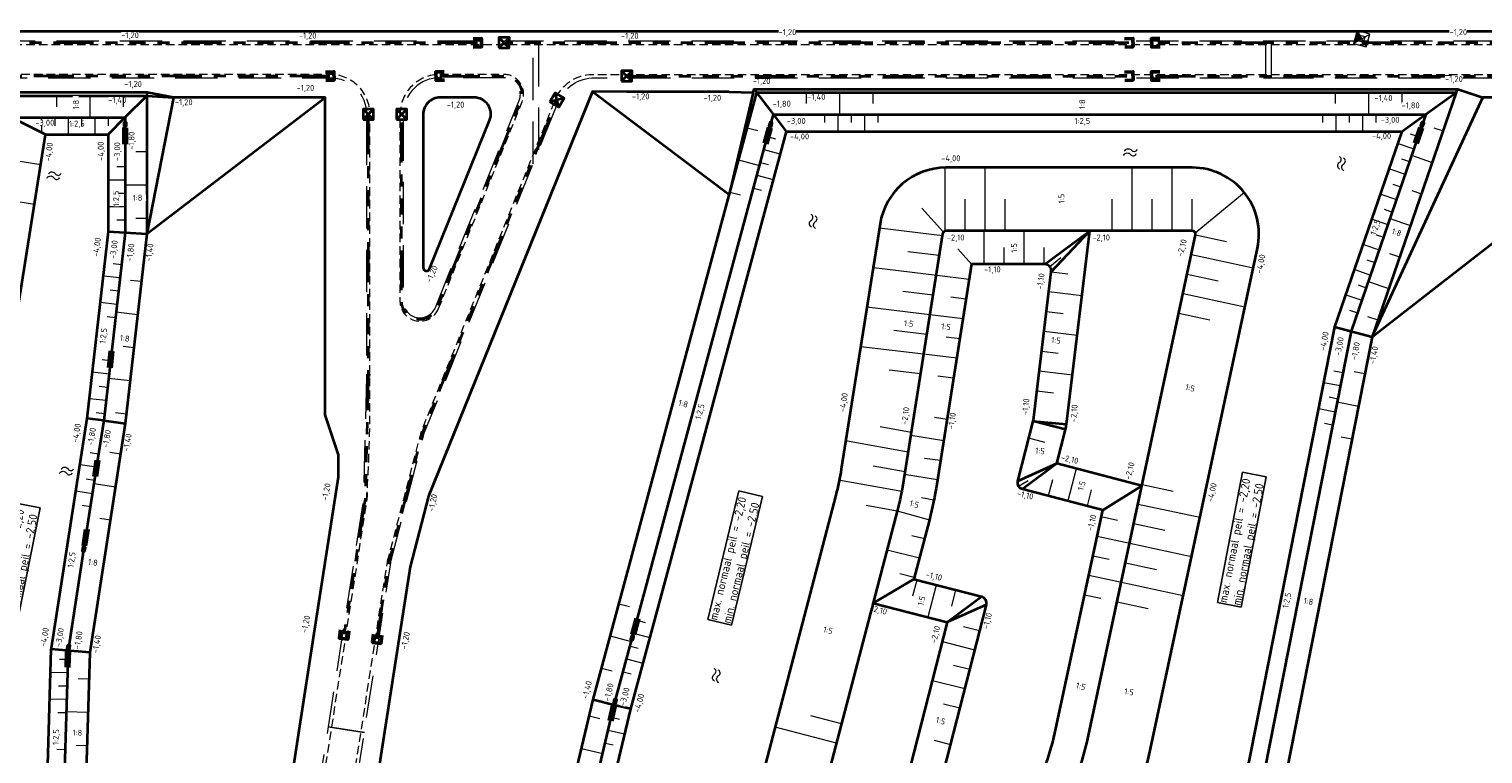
# Model space of a CAD drawing. Header units: metres. Extents: x 239845 to 242720, y 580286 to 584200.
# Tile 99 of 113: x 240828 to 241046, y 583800 to 583909. Entities that reach past the tile are written whole.
import ezdxf

# ---------------------------------------------------------------- set-up
doc = ezdxf.new("R2010")
doc.units = ezdxf.units.M
doc.linetypes.add('DASHED', pattern=[19.05, 12.7, -6.35])
doc.linetypes.add('RI-DRAINAGE', pattern=[19.2, 6, -1.8, 1.8, -1.8, 2.4, -1.8, 1.8, -1.8])
for name, color, linetype, lineweight, true_color in [('B-WE-VW-VERKEERSTEKEN_OVERIG-S', 9, 'Continuous', 18, 0x808080), ('B-WE-VW-VERKEERSTEKEN_OVERIG-S @ 0.2', 9, 'Continuous', 18, 0x808080), ('B-WE-VW-VERKEERSTEKEN_OVERIG-S @ 0.5', 9, 'Continuous', 18, 0x808080)]:
    doc.layers.add(name, color=color, linetype=linetype, lineweight=lineweight, true_color=true_color)
for name, color, linetype, lineweight in [('N-WA-RI-DRAINAGE_AFDEKKAP-G', 150, 'Continuous', 50), ('N-WA-RI-DRAINAGE_DRAIN_PP_100-G', 90, 'RI-DRAINAGE', 35), ('N-WE-BV-GELEIDECONSTRUCTIE_GELEIDERAIL_KUNSTWERK_VLP1DL13360-G', 210, 'BV-VLP1DL13360', 35), ('N-WE-GK-BESCHOEIING_DAMWAND_HOUT-G', 130, 'GK-BESCHOEIING', 35), ('N-WE-GW-GROND_ZAND_CUNETZAND-G', 2, 'Continuous', 35), ('N-WE-GW-GRONDWERK-G', 3, 'Continuous', 35), ('N-WE-GW-GRONDWERK_BODEM-G', 2, 'DASHED', 18), ('N-WE-GW-GRONDWERK_BODEM_MEER-G', 150, 'Continuous', 35), ('N-WE-GW-GRONDWERK_INSTEEK_SLEUF-G_CONTOUR_ZANDCUNET', 52, 'Continuous', 35), ('N-WE-GW-HOOGTELIJN-110', 126, 'Continuous', 35), ('N-WE-GW-HOOGTELIJN-140', 114, 'Continuous', 35), ('N-WE-GW-HOOGTELIJN-210', 62, 'Continuous', 35), ('N-WE-GW-TALUDARCERING_KORT-G', 90, 'Continuous', 18), ('N-WE-GW-TALUDARCERING_LANG-G', 60, 'Continuous', 13), ('N-WE-OG-TOPOGRAFIE-S @ 0.5', 7, 'Continuous', 18), ('N-WE-RI-HWA_DRAINEINDE-G', 30, 'Continuous', 35), ('N-WE-VH-HELLING_KNIKLIJN-G', 30, 'Continuous', 35), ('N-XX-AL-HOOGTELABEL-T25-M', 7, 'Continuous', 25), ('N-XX-XX-DETAIL3-GD', 2, 'Continuous', 35), ('T-WE-GR-MAAIVELD-G', 3, 'DASHED', 0), ('X-XX-AL-T25', 7, 'Continuous', 25)]:
    doc.layers.add(name, color=color, linetype=linetype, lineweight=lineweight)
doc.styles.add('NLCS-ISO-ANNOTATIVE-T25', font='NLCS-ISO.ttf', dxfattribs={"height": 2.5})
doc.styles.add('NLCS-ISO-M1000-T25', font='NLCS-ISO.ttf', dxfattribs={"height": 2.5})
doc.linetypes.add('BV-VLP1DL13360', pattern='A,2,-1,[249,NLCS.SHX,S=0.5,R=0,X=0,Y=0],-1', length=4)
doc.linetypes.add('GK-BESCHOEIING', pattern='A,30,-5,[1,NLCS.shx,S=1,R=0,X=0,Y=0],-5', length=40)

# ---------------------------------------------------------------- blocks, each defined once
blk = doc.blocks.new('*U24')
h = blk.add_hatch(color=256)
h.dxf.hatch_style = 1
h.paths.add_polyline_path([(-1, -1), (0, 0), (-1, 1)])
at = {"flags": 128}
blk.add_lwpolyline([(-1, 1), (-1, -1), (1, -1), (1, 1)], close=True, dxfattribs=at)
for points in [[(-1, 1), (1, -1)], [(-1, -1), (1, 1)]]:
    blk.add_lwpolyline(points, dxfattribs=at)
blk = doc.blocks.new('*U161')
at = {"layer": 'B-WE-VW-VERKEERSTEKEN_OVERIG-S @ 0.2', "xscale": 0.4, "yscale": 0.4, "zscale": 0.4, "rotation": 344.1288459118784}
blk.add_blockref('*U24', (241027.83, 583907.05), dxfattribs=at)
at = {"layer": 'B-WE-VW-VERKEERSTEKEN_OVERIG-S @ 0.5', "rotation": 344.1288459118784}
blk.add_blockref('*U24', (241027.83, 583907.05), dxfattribs=at)
blk = doc.blocks.new('SOG-TOPOGRAFIE_WATER-SO')
at = {"flags": 128}
for points in [[(-1.91, 0.46), (-1.82, 0.6, -0.538831), (0.18, 0.63, 0.605168), (1.86, 0.83, -4.035705)], [(-2.28, -0.81), (-2.19, -0.67, -0.538831), (-0.18, -0.63, 0.605168), (1.49, -0.44, -4.035705)]]:
    blk.add_lwpolyline(points, format="xyb", dxfattribs=at)
blk = doc.blocks.new('Beeindiging drain')
for points in [[(1.57, 1.57), (-1.58, -1.58)], [(1.57, -1.58), (-1.58, 1.57)]]:
    blk.add_lwpolyline(points)
blk.add_lwpolyline([(-1.58, -1.58), (1.57, -1.58), (1.57, 1.57), (-1.58, 1.57)], close=True)

msp = doc.modelspace()

# ---------------------------------------------------------------- linework, layer by layer
at = {"layer": 'N-WA-RI-DRAINAGE_AFDEKKAP-G', "flags": 128}
for points in [[(240894.54, 583907.06), (240895.79, 583907.1), (240895.83, 583905.85), (240894.58, 583905.81)], [(240992.25, 583907.06), (240993.5, 583907.1), (240993.54, 583905.85), (240992.29, 583905.81)], [(240997.58, 583905.86), (240996.33, 583905.82), (240996.29, 583907.07), (240997.54, 583907.11)], [(240872.41, 583902.06), (240873.66, 583902.1), (240873.7, 583900.85), (240872.45, 583900.81)], [(240890.24, 583900.86), (240888.99, 583900.82), (240888.95, 583902.07), (240890.2, 583902.11)], [(240992.25, 583902.06), (240993.5, 583902.1), (240993.54, 583900.85), (240992.29, 583900.81)], [(240997.58, 583900.86), (240996.33, 583900.82), (240996.29, 583902.07), (240997.54, 583902.11)], [(240875.9, 583818.2), (240875.74, 583816.96), (240874.5, 583817.12), (240874.66, 583818.36)], [(240880.86, 583817.56), (240880.7, 583816.32), (240879.46, 583816.48), (240879.62, 583817.72)]]:
    msp.add_lwpolyline(points, dxfattribs=at)
at = {"layer": 'N-WA-RI-DRAINAGE_DRAIN_PP_100-G', "flags": 128}
for points in [[(240895.2, 583906.46), (240847.67, 583906.46), (240814.48, 583906.46)], [(240992.92, 583906.46), (240938.84, 583906.46), (240899.2, 583906.46)], [(241072.23, 583906.46), (241047.96, 583906.46), (241014.25, 583906.46), (240996.92, 583906.46)], [(240873.08, 583901.46), (240814.39, 583901.46)], [(240917.6, 583901.46), (240938.87, 583901.46), (240992.92, 583901.46)], [(240996.92, 583901.46), (241014.25, 583901.46), (241047.96, 583901.46), (241072.23, 583901.46)]]:
    msp.add_lwpolyline(points, dxfattribs=at)
for points in [[(240889.58, 583901.46), (240899.2, 583901.46, -0.52348), (240901.68, 583897.68), (240889.13, 583866.65, -0.814654), (240883.83, 583867.62), (240883.83, 583895.71)], [(240880.16, 583817), (240881.93, 583828.4, -0.024957), (240881.97, 583828.59), (240887.04, 583848.11), (240907.15, 583897.87)], [(240878.83, 583895.71), (240878.83, 583856.71), (240878.34, 583837.97, -0.032008), (240878.32, 583837.72), (240875.2, 583817.64)]]:
    msp.add_lwpolyline(points, format="xyb", dxfattribs=at)
at = {"layer": 'N-WE-BV-GELEIDECONSTRUCTIE_GELEIDERAIL_KUNSTWERK_VLP1DL13360-G'}
for points in [[(240939.04, 583893.71), (240939.58, 583895.71), (241037.44, 583895.71), (241036.75, 583893.71)], [(240915.73, 583807.13), (240918.56, 583817.65)]]:
    msp.add_lwpolyline(points, dxfattribs=at)
at = {"layer": 'N-WE-BV-GELEIDECONSTRUCTIE_GELEIDERAIL_KUNSTWERK_VLP1DL13360-G', "flags": 128}
msp.add_lwpolyline([(240836.23, 583830.98), (240833.79, 583815.24), (240833.79, 583815.23)], dxfattribs=at)
at = {"layer": 'N-WE-GK-BESCHOEIING_DAMWAND_HOUT-G', "ltscale": 0.5, "flags": 128}
for points in [[(240842.35, 583893.71), (240842.35, 583877.99), (240840.05, 583857.7)], [(240842.1, 583891.21), (240842.1, 583893.71)], [(240842.61, 583893.7), (240842.6, 583891.22)], [(240918.56, 583817.65), (240939.04, 583893.71)], [(240938.15, 583891.37), (240938.79, 583893.79)], [(240939.28, 583893.65), (240938.63, 583891.25)], [(241036.75, 583893.71), (241026.24, 583863.17), (241008.96, 583775.46)], [(241035.7, 583891.44), (241036.5, 583893.8)], [(241036.98, 583893.63), (241036.18, 583891.28)], [(240839.8, 583857.72), (240840.07, 583860.21)], [(240840.58, 583860.14), (240840.3, 583857.67)], [(240840.05, 583857.7), (240839.15, 583849.75), (240838.23, 583843.82)], [(240838.23, 583843.82), (240836.23, 583830.98)], [(240837.6, 583841.4), (240837.97, 583843.87)], [(240838.47, 583843.79), (240838.09, 583841.33)], [(240836.87, 583833.4), (240836.48, 583830.94)], [(240918.32, 583817.71), (240918.96, 583820.13)], [(240919.45, 583819.99), (240918.8, 583817.59)], [(240833.79, 583815.24), (240833.03, 583789.17)]]:
    msp.add_lwpolyline(points, dxfattribs=at)
msp.add_lwpolyline([(240883.93, 583684.5), (240896.89, 583682.49, 0.433832), (240901.48, 583686.09), (240909.99, 583782.98), (240915.73, 583807.13)], format="xyb", dxfattribs=at)
at = {"layer": 'N-WE-GW-GROND_ZAND_CUNETZAND-G', "flags": 128}
msp.add_lwpolyline([(240810.93, 583908.21), (241156.84, 583908.21)], dxfattribs=at)
at = {"layer": 'N-WE-GW-GRONDWERK-G', "flags": 128}
for points in [[(240842.35, 583895.28), (240845.61, 583898.49)], [(240845.65, 583898.99), (240845.61, 583898.49)], [(240936.69, 583899.47), (240937.08, 583898.97)], [(240941.54, 583893.15), (240939.59, 583895.76), (240937.08, 583898.97)], [(241033.85, 583893.15), (241037.45, 583895.76), (241042, 583898.97)], [(241042, 583898.97), (241042.26, 583899.47)], [(240830.42, 583892.67), (240825.32, 583895.23)], [(240839.79, 583892.67), (240842.35, 583895.28)], [(240839.79, 583878.13), (240842.35, 583877.99)], [(240842.35, 583877.99), (240845.61, 583877.8)], [(240980.28, 583873.21), (240987.04, 583878.21)], [(240981.27, 583872.09), (240987.04, 583878.21)], [(241023.76, 583863.84), (241029.4, 583862.32)], [(240839.15, 583849.75), (240836.61, 583850.09)], [(240839.15, 583849.75), (240842.38, 583849.32)], [(240978.56, 583849.67), (240983.54, 583849.2)], [(240983.4, 583848.43), (240978.56, 583849.67)], [(240982.08, 583843.3), (240976.25, 583840.68)], [(240982.08, 583843.3), (240976.97, 583839.47)], [(240988.98, 583836.33), (240994.87, 583839.97)], [(240960.64, 583825.95), (240954.53, 583822.36)], [(240965.67, 583819.49), (240970.78, 583823.34)], [(240971.5, 583822.12), (240965.67, 583819.49)], [(240912.56, 583807.93), (240915.73, 583807.13), (240918.16, 583806.55)]]:
    msp.add_lwpolyline(points, dxfattribs=at)
at = {"layer": 'N-WE-GW-GRONDWERK_BODEM-G', "ltscale": 0.5, "flags": 128}
for points in [[(240903.55, 583888.29), (240903.55, 583907.21)], [(240904.39, 583890.37), (240904.39, 583907.21)], [(241047.96, 583906.71), (241014.25, 583906.71), (240938.84, 583906.71), (240847.67, 583906.71), (240811.78, 583906.71)], [(241013.41, 583906.71), (241013.41, 583901.21)], [(241014.25, 583906.71), (241014.25, 583901.21)], [(240878.58, 583894.45), (240878.58, 583856.71), (240878.09, 583837.87), (240864.33, 583749.28), (240842.09, 583606.05), (240835.17, 583561.48)], [(240872.8, 583803.84), (240878.24, 583803)], [(240872.8, 583803.82), (240878.23, 583802.98)]]:
    msp.add_lwpolyline(points, dxfattribs=at)
for points in [[(240811.78, 583901.21), (240847.67, 583901.21), (240873.08, 583901.21, -0.414213), (240878.58, 583895.71), (240878.58, 583894.45)], [(241014.25, 583901.21), (241047.96, 583901.21), (241072.23, 583901.21, -0.497647), (241077.53, 583894.21), (241052.92, 583807.41), (241009.45, 583654.08)], [(240878.58, 583856.71, -0.01303), (240878.57, 583856.42, -0.01303)], [(240840.58, 583560.47, -0.001666), (240840.58, 583560.49), (240840.66, 583561), (240866.31, 583726.2), (240882.19, 583828.44)]]:
    msp.add_lwpolyline(points, format="xyb", dxfattribs=at)
at = {"layer": 'N-WE-GW-GRONDWERK_BODEM_MEER-G', "flags": 128}
for points in [[(240830.42, 583892.67), (240839.79, 583892.67)], [(240912.52, 583782.57), (240918.21, 583806.5), (240941.54, 583893.15), (241033.85, 583893.15), (241023.76, 583863.84), (241006.51, 583776.25)], [(240831.23, 583815.47), (240830.47, 583789.34), (240826.32, 583750.51), (240818.74, 583679.49), (240810.22, 583641.08), (240799.68, 583574.3), (240794.53, 583575.11)]]:
    msp.add_lwpolyline(points, dxfattribs=at)
msp.add_lwpolyline([(240839.79, 583892.67), (240839.79, 583878.13), (240836.61, 583850.09), (240831.26, 583815.63, 0.005124), (240831.23, 583815.47, 0.005124)], format="xyb", dxfattribs=at)
at = {"layer": 'N-WE-GW-GRONDWERK_INSTEEK_SLEUF-G_CONTOUR_ZANDCUNET', "flags": 128}
for points in [[(240849.61, 583898.24), (240845.65, 583898.99), (240810.93, 583898.99)], [(240845.61, 583898.49), (240849.61, 583898.23)], [(240932.96, 583899.07), (240917.6, 583899.07), (240912.48, 583899.14), (240887.86, 583838.43)], [(240932.96, 583899.07), (240936.56, 583898.98)], [(240936.56, 583898.98), (240936.69, 583899.47), (241042.26, 583899.47)], [(241042.26, 583899.47), (241045.98, 583898.23)], [(240870.63, 583817.23), (240874.37, 583841.32), (240874.38, 583844.6), (240872.38, 583850.6), (240872.38, 583898.23), (240849.61, 583898.23)], [(240887.86, 583838.43), (240885.11, 583827.84), (240883.21, 583815.59)], [(240883.21, 583815.59), (240869.28, 583725.74), (240865.6, 583702.05), (240865.99, 583701.51), (240850.83, 583603.87), (240850.79, 583603.84), (240842.99, 583553.56)], [(240866.5, 583790.61), (240870.63, 583817.23)]]:
    msp.add_lwpolyline(points, dxfattribs=at)
msp.add_lwpolyline([(240845.84, 583553.04, -0.022461), (240890.2, 583542.59), (240968.85, 583520.29), (240970.63, 583526.48, 0.166791), (240970.65, 583526.5), (240971.05, 583527.92), (241013.27, 583676.86), (241013.78, 583677.14), (241028.65, 583729.58), (241028.62, 583729.63), (241050.84, 583808), (241057.72, 583832.27), (241057.16, 583833.29), (241074.66, 583895.02, 0.497647), (241072.23, 583898.23), (241047.96, 583898.23), (241045.98, 583898.23)], format="xyb", dxfattribs=at)
at = {"layer": 'N-WE-GW-HOOGTELIJN-110'}
for points in [[(240963.16, 583789.55, 0.014671), (240976.19, 583786.34), (240980.45, 583798.21, 0.033505), (240981.97, 583803.55), (240988.98, 583836.33), (240976.97, 583839.47, -0.412922), (240976.25, 583840.68), (240978.56, 583849.67, 0.032634), (240978.58, 583849.8), (240981.27, 583872.09, 0.449846), (240980.28, 583873.21), (240969.31, 583873.21)], [(240960.64, 583825.95), (240970.78, 583823.34, -0.413804), (240971.5, 583822.12), (240963.16, 583789.55)]]:
    msp.add_lwpolyline(points, format="xyb", dxfattribs=at)
at = {"layer": 'N-WE-GW-HOOGTELIJN-140'}
for points in [[(240815.15, 583898.49), (240845.61, 583898.49)], [(240845.61, 583898.49), (240845.61, 583877.8), (240842.38, 583849.32), (240837.04, 583814.94)], [(240912.56, 583807.93), (240937.08, 583898.97), (241042, 583898.97), (241029.4, 583862.32), (241012.09, 583774.46), (241002.9, 583754.2)], [(240837.04, 583814.94), (240836.28, 583788.95), (240832.11, 583749.89), (240824.5, 583678.55), (240815.94, 583639.99), (240804.53, 583567.74), (240779.01, 583571.38)], [(240906.76, 583783.51), (240912.56, 583807.93)]]:
    msp.add_lwpolyline(points, dxfattribs=at)
at = {"layer": 'N-WE-GW-HOOGTELIJN-210'}
msp.add_lwpolyline([(240994.87, 583839.97), (240982.08, 583843.3), (240983.4, 583848.43, 0.032634), (240983.54, 583849.2), (240987.04, 583878.21)], format="xyb", dxfattribs=at)
msp.add_lwpolyline([(240954.53, 583822.36), (240965.67, 583819.49), (240957.86, 583789)], dxfattribs=at)
at = {"layer": 'N-WE-GW-TALUDARCERING_KORT-G'}
for points in [[(240832.04, 583898.49), (240832.04, 583896.86)], [(240842.04, 583898.49), (240842.04, 583896.86)], [(240944.52, 583898.97), (240944.52, 583897.34)], [(240954.52, 583898.97), (240954.52, 583897.34)], [(241023.86, 583898.97), (241023.86, 583897.34)], [(241033.86, 583898.97), (241033.86, 583897.34)], [(240831.85, 583893.98), (240831.85, 583895.23)], [(240835.85, 583893.98), (240835.85, 583895.23)], [(240839.85, 583893.98), (240839.85, 583895.23)], [(240947.25, 583895.71), (240947.25, 583894.46)], [(240951.25, 583895.71), (240951.25, 583894.46)], [(240955.25, 583895.71), (240955.25, 583894.46)], [(241021.96, 583895.71), (241021.96, 583894.46)], [(241025.96, 583895.71), (241025.96, 583894.46)], [(241029.96, 583895.71), (241029.96, 583894.46)], [(240935.66, 583893.7), (240937.23, 583893.27)], [(240938.67, 583892.36), (240939.88, 583892.04)], [(241035.11, 583892.8), (241036.3, 583892.4)], [(241038.66, 583893.7), (241040.03, 583893.23)], [(240843.98, 583890.11), (240845.61, 583890.11)], [(240842.35, 583887.85), (240841.1, 583887.85)], [(240937.63, 583888.5), (240938.84, 583888.18)], [(241033.81, 583889.02), (241034.99, 583888.62)], [(240842.35, 583883.85), (240841.1, 583883.85)], [(240933.06, 583884.04), (240934.63, 583883.62)], [(240936.59, 583884.64), (240937.8, 583884.32)], [(241032.51, 583885.24), (241033.69, 583884.83)], [(241035.34, 583884.27), (241036.78, 583883.77)], [(240965.08, 583878.02), (240961.85, 583881.64)], [(240968.33, 583878.21), (240968.33, 583882.96)], [(240974.33, 583878.21), (240974.33, 583882.96)], [(240990.42, 583878.21), (240990.42, 583882.96)], [(240996.42, 583878.21), (240996.42, 583882.96)], [(241002.42, 583878.21), (241002.42, 583882.96)], [(241031.21, 583881.46), (241032.39, 583881.05)], [(240842.35, 583879.85), (240841.1, 583879.85)], [(240843.98, 583880.11), (240845.61, 583880.11)], [(241002.91, 583877.61), (241007.55, 583876.61)], [(241029.91, 583877.67), (241031.09, 583877.27)], [(240959.73, 583875.14), (240964.44, 583874.57)], [(240967.27, 583875.52), (240969.31, 583873.21)], [(240974.2, 583873.21), (240974.2, 583875.71)], [(240980.2, 583873.21), (240980.2, 583875.71)], [(241032.02, 583874.83), (241033.52, 583874.32)], [(240840.56, 583873.34), (240841.81, 583873.2)], [(240981.03, 583872.87), (240982.7, 583874.21)], [(241028.61, 583873.89), (241029.79, 583873.49)], [(240844.79, 583870.62), (240843.17, 583870.8)], [(240981.27, 583872.09), (240983.75, 583871.79)], [(241001.66, 583871.74), (241006.3, 583870.75)], [(241027.31, 583870.11), (241028.49, 583869.7)], [(240840.11, 583869.37), (240841.36, 583869.22)], [(240959.01, 583869.18), (240963.53, 583868.64)], [(240966.21, 583868.31), (240968.49, 583868.03)], [(240980.55, 583866.13), (240983.03, 583865.83)], [(241000.4, 583865.87), (241005.05, 583864.88)], [(241026.01, 583866.33), (241027.19, 583865.92)], [(240839.66, 583865.39), (240840.91, 583865.25)], [(241028.69, 583865.4), (241030.27, 583864.86)], [(240957.66, 583863.32), (240962.59, 583862.72)], [(240965.49, 583862.35), (240967.55, 583862.1)], [(240843.67, 583860.68), (240842.05, 583860.86)], [(240979.83, 583860.18), (240982.31, 583859.88)], [(240838.93, 583858.9), (240840.17, 583858.76)], [(240956.94, 583857.37), (240961.65, 583856.8)], [(241025.01, 583856.92), (241023.65, 583857.18)], [(241028.3, 583856.78), (241026.7, 583857.09)], [(240838.48, 583854.93), (240839.72, 583854.79)], [(240964.24, 583856.48), (240966.62, 583856.19)], [(240979.11, 583854.22), (240981.59, 583853.92)], [(241024.24, 583852.99), (241022.94, 583853.25)], [(240838.03, 583850.95), (240839.27, 583850.81)], [(240842.54, 583850.74), (240840.92, 583850.93)], [(240955.59, 583848.87), (240960.27, 583848.04)], [(240963.74, 583850.26), (240965.63, 583849.96)], [(241023.46, 583849.07), (241022.24, 583849.31)], [(240980.32, 583846.49), (240977.9, 583847.11)], [(241026.37, 583846.96), (241024.77, 583847.28)], [(240838.37, 583844.72), (240837.13, 583844.92)], [(240841.7, 583844.71), (240840.07, 583844.96)], [(240962.25, 583844.14), (240964.67, 583843.82)], [(240954.54, 583842.97), (240959.33, 583842.11)], [(240837.75, 583840.77), (240836.52, 583840.96)], [(240976.36, 583839.92), (240977.79, 583840.77)], [(240981.45, 583840.88), (240980.82, 583838.46)], [(240994.91, 583840.17), (240999.56, 583839.17)], [(240961.82, 583838.2), (240963.67, 583837.85)], [(240987.26, 583839.37), (240986.63, 583836.95)], [(240837.14, 583836.82), (240835.9, 583837.01)], [(240953.48, 583837.06), (240958.16, 583836.22)], [(240988.77, 583835.35), (240991.21, 583834.83)], [(240840.17, 583834.83), (240838.54, 583835.08)], [(240993.66, 583834.3), (240998.3, 583833.31)], [(240960.34, 583832.54), (240962.24, 583832.06)], [(240987.51, 583829.48), (240989.96, 583828.96)], [(240958.57, 583826.8), (240960.72, 583826.25)], [(240992.4, 583828.43), (240997.05, 583827.44)], [(240961.1, 583825.83), (240960.47, 583823.41)], [(240966.91, 583824.34), (240966.28, 583821.92)], [(240916.43, 583822.28), (240918, 583821.85)], [(240986.26, 583823.61), (240988.71, 583823.09)], [(240991.15, 583822.56), (240995.79, 583821.57)], [(240919.14, 583819.79), (240920.34, 583819.47)], [(240968.09, 583818.88), (240970.51, 583818.26)], [(240918.1, 583815.93), (240919.3, 583815.61)], [(240833.75, 583813.89), (240832.5, 583813.92)], [(240913.83, 583812.62), (240915.4, 583812.2)], [(240917.06, 583812.07), (240918.26, 583811.74)], [(240966.6, 583813.07), (240969.03, 583812.45)], [(240833.63, 583809.89), (240832.38, 583809.92)], [(240835.29, 583811.04), (240836.93, 583810.99)], [(240965.12, 583807.26), (240967.54, 583806.64)], [(240833.52, 583805.89), (240832.27, 583805.93)], [(240911.97, 583805.45), (240913.56, 583805.07)], [(240915.28, 583805.27), (240916.5, 583804.98)], [(240949.79, 583804.26), (240945.21, 583805.46)], [(240833.35, 583800.36), (240832.1, 583800.4)], [(240835, 583801.05), (240836.63, 583801)], [(240914.36, 583801.38), (240915.58, 583801.09)], [(240963.72, 583801.79), (240966.14, 583801.17)]]:
    msp.add_lwpolyline(points, dxfattribs=at)
at = {"layer": 'N-WE-GW-TALUDARCERING_LANG-G'}
for points in [[(240837.04, 583898.49), (240837.04, 583895.23)], [(240949.52, 583898.97), (240949.52, 583895.71)], [(241028.86, 583898.97), (241028.86, 583895.71)], [(240829.85, 583892.96), (240829.85, 583895.23)], [(240833.85, 583892.73), (240833.85, 583895.23)], [(240837.85, 583892.73), (240837.85, 583895.23)], [(240949.25, 583895.71), (240949.25, 583893.21)], [(240953.25, 583895.71), (240953.25, 583893.21)], [(241023.96, 583895.71), (241023.96, 583893.21)], [(241027.96, 583895.71), (241027.96, 583893.21)], [(240938.15, 583890.43), (240940.57, 583889.78)], [(241033.28, 583891.32), (241035.64, 583890.51)], [(240822.79, 583889.26), (240829.7, 583888.16)], [(240934.36, 583888.87), (240937.5, 583888.02)], [(240965.33, 583878.21), (240965.33, 583887.71)], [(240971.33, 583878.21), (240971.33, 583887.71)], [(240993.42, 583878.21), (240993.42, 583887.71)], [(240999.42, 583878.21), (240999.42, 583887.71)], [(241031.98, 583887.54), (241034.34, 583886.72)], [(241035.32, 583889.56), (241038.4, 583888.5)], [(240842.35, 583885.85), (240839.85, 583885.85)], [(240937.11, 583886.57), (240939.53, 583885.92)], [(240821.84, 583883.34), (240828.76, 583882.24)], [(240842.35, 583885.11), (240845.61, 583885.11)], [(241002.86, 583877.94), (241010.19, 583884)], [(241030.68, 583883.75), (241033.04, 583882.94)], [(240842.35, 583881.85), (240839.85, 583881.85)], [(241029.38, 583879.97), (241031.74, 583879.16)], [(241032.07, 583880.1), (241035.15, 583879.04)], [(240955.5, 583878.68), (240964.93, 583877.53)], [(240971.2, 583873.21), (240971.2, 583878.21)], [(240977.2, 583873.21), (240977.2, 583878.21)], [(241002.28, 583874.67), (241011.57, 583872.69)], [(241028.08, 583876.19), (241030.44, 583875.38)], [(240954.65, 583872.73), (240964.09, 583871.59)], [(241026.78, 583872.41), (241029.14, 583871.59)], [(240839.1, 583871.49), (240841.58, 583871.21)], [(240964.09, 583871.59), (240968.96, 583871)], [(241028.81, 583870.65), (241031.9, 583869.59)], [(240980.91, 583869.11), (240985.87, 583868.51)], [(241001.03, 583868.81), (241010.32, 583866.82)], [(241025.47, 583868.63), (241027.84, 583867.81)], [(240838.65, 583867.52), (240841.13, 583867.24)], [(240844.23, 583865.65), (240840.99, 583866.01)], [(240953.62, 583866.82), (240963.05, 583865.68)], [(240963.06, 583865.68), (240968.03, 583865.08)], [(240980.19, 583863.16), (240985.16, 583862.56)], [(240952.68, 583860.9), (240962.12, 583859.76)], [(240962.12, 583859.76), (240967.09, 583859.16)], [(240837.46, 583857.05), (240839.94, 583856.77)], [(240979.47, 583857.2), (240984.44, 583856.6)], [(240843.1, 583855.71), (240839.87, 583856.08)], [(241024.62, 583854.95), (241022.17, 583855.44)], [(240837.01, 583853.08), (240839.49, 583852.8)], [(241023.85, 583851.03), (241021.4, 583851.51)], [(241027.34, 583851.87), (241024.14, 583852.5)], [(240950.39, 583846.76), (240959.8, 583845.07)], [(240960.19, 583847.56), (240965.13, 583846.77)], [(240838.06, 583842.75), (240835.59, 583843.13)], [(240959.27, 583841.7), (240964.2, 583840.92)], [(240984.99, 583842.54), (240983.73, 583837.7)], [(240840.94, 583839.77), (240837.68, 583840.28)], [(240949.34, 583840.85), (240958.83, 583839.15)], [(240837.45, 583838.79), (240834.98, 583839.18)], [(240958.16, 583836.22), (240962.98, 583834.89)], [(240994.28, 583837.23), (241003.57, 583835.25)], [(240988.14, 583832.41), (240993.03, 583831.37)], [(240993.03, 583831.37), (241002.32, 583829.38)], [(240956.63, 583830.39), (240961.48, 583829.15)], [(240986.89, 583826.55), (240991.78, 583825.5)], [(240964, 583825.08), (240962.76, 583820.24)], [(240991.78, 583825.5), (241001.07, 583823.51)], [(240918.62, 583817.86), (240921.03, 583817.21)], [(240915.13, 583817.45), (240918.28, 583816.6)], [(240964.93, 583816.59), (240969.77, 583815.35)], [(240917.58, 583814), (240919.99, 583813.35)], [(240833.69, 583811.89), (240831.19, 583811.96)], [(240963.44, 583810.78), (240968.28, 583809.54)], [(240833.57, 583807.89), (240831.08, 583807.96)], [(240833.52, 583806.09), (240836.78, 583806)], [(240914.82, 583803.33), (240917.25, 583802.75)], [(240949.03, 583801.36), (240939.86, 583803.76)], [(240910.82, 583800.58), (240913.99, 583799.83)]]:
    msp.add_lwpolyline(points, dxfattribs=at)
at = {"layer": 'N-WE-VH-HELLING_KNIKLIJN-G', "flags": 128}
for points in [[(240912.48, 583899.14), (240932.96, 583883.69)], [(240936.56, 583898.98), (240932.96, 583883.69)], [(240849.61, 583898.23), (240845.61, 583877.8), (240872.38, 583898.23)], [(241029.4, 583862.32), (241045.98, 583898.23)], [(241029.4, 583862.32), (241074.24, 583897.23)]]:
    msp.add_lwpolyline(points, dxfattribs=at)
at = {"layer": 'N-XX-XX-DETAIL3-GD', "flags": 128}
for points in [[(240842.35, 583893.71), (240842.55, 583893.96), (240842.55, 583894.46), (240842.36, 583894.71), (240842.15, 583894.46), (240842.15, 583893.95)], [(240939.03, 583893.71), (240939.29, 583893.9), (240939.42, 583894.38), (240939.3, 583894.67), (240939.03, 583894.48), (240938.9, 583894)], [(241036.75, 583893.71), (241037.02, 583893.88), (241037.18, 583894.36), (241037.07, 583894.65), (241036.8, 583894.48), (241036.64, 583894.01)], [(240918.3, 583816.69), (240918.56, 583816.88), (240918.68, 583817.37), (240918.56, 583817.65), (240918.3, 583817.46), (240918.17, 583816.98)]]:
    msp.add_lwpolyline(points, close=True, dxfattribs=at)
for points in [[(240842.55, 583893.96), (240842.15, 583894.46)], [(240842.15, 583893.95), (240842.55, 583894.46)], [(240938.9, 583894), (240939.42, 583894.38)], [(240939.29, 583893.9), (240939.03, 583894.48)], [(241036.64, 583894.01), (241037.18, 583894.36)], [(241037.02, 583893.88), (241036.8, 583894.48)], [(240918.17, 583816.98), (240918.68, 583817.37)], [(240918.56, 583816.88), (240918.3, 583817.46)]]:
    msp.add_lwpolyline(points, dxfattribs=at)
at = {"layer": 'T-WE-GR-MAAIVELD-G', "ltscale": 0.1, "flags": 128}
for points in [[(240879.08, 583856.71, -0.006594), (240879.07, 583856.55, -0.006594)], [(240879.08, 583856.37, 0.000185), (240879.07, 583856.55)], [(240878.65, 583838.89, -0.045888), (240878.58, 583837.79), (240862.06, 583731.41)], [(240865.82, 583726.28), (240881.69, 583828.52, -0.050082), (240882, 583829.68, -0.050082)]]:
    msp.add_lwpolyline(points, format="xyb", dxfattribs=at)

# ---------------------------------------------------------------- block references
at = {"layer": 'B-WE-VW-VERKEERSTEKEN_OVERIG-S'}
msp.add_blockref('*U161', (0, 0), dxfattribs=at)
at = {"layer": 'N-WE-OG-TOPOGRAFIE-S @ 0.5', "xscale": 0.4999999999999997, "yscale": 0.4999999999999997, "zscale": 0.4999999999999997}
for p, rotation in [((240993.24, 583890), 3.002571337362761), ((241024.83, 583888.4), 86.20211576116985), ((240831.79, 583886.48), 356.2021157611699), ((240945.59, 583879.73), 86.20211576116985), ((240833.68, 583842.17), 356.2021157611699), ((240931.06, 583811.6), 86.20211576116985)]:
    msp.add_blockref('SOG-TOPOGRAFIE_WATER-SO', p, dxfattribs=dict(at, rotation=rotation))
at = {"layer": 'N-WE-RI-HWA_DRAINEINDE-G'}
for p, xscale, yscale, zscale, rotation in [((240899.2, 583906.46), 0.4999999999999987, 0.4999999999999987, 0.4999999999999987, 359.663893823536), ((240917.6, 583901.46), 0.4999999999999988, 0.4999999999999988, 0.4999999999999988, 359.663893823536), ((240907.15, 583897.87), 0.4999999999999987, 0.4999999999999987, 0.4999999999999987, 329.8259047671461), ((240878.83, 583895.71), 0.4999999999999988, 0.4999999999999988, 0.4999999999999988, 359.663893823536), ((240883.83, 583895.71), 0.4999999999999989, 0.4999999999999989, 0.4999999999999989, 359.663893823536)]:
    msp.add_blockref('Beeindiging drain', p, dxfattribs=dict(at, xscale=xscale, yscale=yscale, zscale=zscale, rotation=rotation))

# ---------------------------------------------------------------- next in the draw order: texts
at = {"layer": 'N-XX-AL-HOOGTELABEL-T25-M', "char_height": 0.9, "attachment_point": 1, "style": 'NLCS-ISO-M1000-T25', "bg_fill": 3, "box_fill_scale": 1, "bg_fill_color": 256, "bg_fill_transparency": 0}
for s, insert in [('-1,20', (240841.77, 583908.04)), ('-1,20', (240868.41, 583907.98)), ('-1,20', (240916.72, 583907.94)), ('-1,20', (240940.38, 583908.49)), ('-1,20', (241040.99, 583908.49)), ('-1,20', (240936.5, 583901.16)), ('-1,20', (241040.34, 583901.45)), ('-1,20', (240868.07, 583900.14)), ('-1,20', (240918.36, 583898.85)), ('-1,20', (240929.11, 583898.64)), ('-1,40', (240944.68, 583898.78)), ('-1,40', (241029.74, 583898.61)), ('-1,20', (240890.59, 583897.61)), ('-1,80', (240939.48, 583897.76)), ('-1,80', (241033.8, 583897.5)), ('-3,00', (240941.59, 583895.17)), ('1:2,5', (240984.75, 583895.17)), ('-4,00', (240942.07, 583892.84)), ('-4,00', (241029.36, 583892.93))]:
    msp.add_mtext_dynamic_manual_height_columns(s, width=2.6072, gutter_width=6.25, heights=[0], dxfattribs=dict(at, insert=insert))
for s, width, insert, rotation in [('-1,20', 2.0147, (240842.22, 583900.71), 359.802), ('1:8', 2.0147, (240834.55, 583896.42), 91.3723), ('-1,40', 2.0147, (240839.82, 583898.31), 359.802), ('-1,20', 2.0147, (240849.83, 583897.99), 359.802), ('1:8', 1.7991, (240985.45, 583896.5), 90), ('-3,00', 2.0147, (240828.89, 583894.92), 359.8387), ('1:2,5', 1.6845, (240833.93, 583894.74), 0.9907), ('-4,00', 2.0147, (240830.3, 583888.68), 83.0986), ('-4,00', 2.0147, (240838.25, 583888.73), 90.1535), ('-3,00', 2.0147, (240840.71, 583888.7), 89.802), ('-4,00', 2.6072, (240964.76, 583889.56), 0.2946), ('1:2,5', 2.0147, (240840.57, 583881.9), 91.3723), ('1:8', 2.0147, (240843.48, 583883.62), 1.3723), ('1:5', 1.6149, (240982.41, 583882.33), 94.8115), ('1:2,5', 1.6885, (241029.06, 583877.82), 70.4594), ('-4,00', 2.0147, (240837.47, 583874.41), 82.3629), ('-3,00', 2.0147, (240840, 583874.06), 82.3629), ('-2,10', 2.6072, (240965.6, 583877.67), 0.2946), ('1:5', 1.6149, (240975.26, 583874.94), 91.6438), ('-2,10', 2.6072, (240987.42, 583877.67), 0.2946), ('-2,10', 2.6072, (241000.08, 583874.5), 75.2162), ('1:8', 1.6885, (241032.53, 583878.67), 340.4594), ('-1,80', 2.0147, (240842.51, 583873.7), 82.3629), ('-1,40', 2.0147, (240845.36, 583873.7), 82.3629), ('-4,00', 2.6072, (241011.92, 583871.96), 77.7983), ('-1,20', 2.6072, (240887.38, 583870.74), 65.8718), ('-1,10', 2.6072, (240971.19, 583872.89), 0.2946), ('-1,10', 2.6072, (240979.04, 583869.46), 81.8078), ('1:2,5', 2.0147, (240838.5, 583861.36), 83.1596), ('1:5', 1.6149, (240959.23, 583864.84), 354.2313), ('1:5', 1.6149, (240964.82, 583864.37), 354.2313), ('1:8', 2.0147, (240841.63, 583862.64), 353.1596), ('1:5', 1.6149, (240981.31, 583862.32), 354.2313), ('-4,00', 2.6072, (241021.48, 583860.34), 79.2112), ('-1,40', 2.6072, (241028.93, 583858.32), 79.2112), ('1:5', 1.6149, (241001.53, 583855.29), 345.0286), ('1:2,5', 2.6072, (240927.83, 583850.07), 75.815), ('-4,00', 2.6072, (240949.45, 583851.12), 81.6757), ('-1,10', 2.6072, (240976.89, 583850.64), 85.297), ('-2,10', 2.6072, (240958.75, 583849.23), 81.9999), ('-1,10', 2.6072, (240965.73, 583848.55), 81.4345), ('-2,10', 2.6072, (240984.12, 583849.56), 85.297), ('-1,80', 2.0147, (240838.91, 583845.76), 80.2), ('-1,40', 2.0147, (240842.01, 583845.21), 80.2), ('1:5', 1.6149, (240978.91, 583845.72), 354.2313), ('-2,10', 2.6072, (240982.85, 583844.72), 346.624), ('-2,10', 2.6072, (240992.25, 583841.05), 75.2162), ('-1,20', 2.6072, (240871.79, 583837.85), 78.3162), ('1:5', 1.6149, (240985.2, 583839.42), 75.0286), ('-1,20', 2.6072, (240887.78, 583836.22), 78.3162), ('1:5', 1.6149, (240960.15, 583837.85), 345.0286), ('-1,10', 2.6072, (240976.26, 583839.32), 346.624), ('-1,10', 2.6072, (240986.57, 583833.34), 75.2162), ('1:8', 2.0147, (240836.86, 583829.02), 352.6128), ('-1,10', 2.6072, (240962.57, 583827.16), 346.1193), ('-2,10', 2.6072, (240954.15, 583822.12), 346.1193), ('1:5', 1.6149, (240961.19, 583822.15), 75.0286), ('1:8', 1.6142, (241019.2, 583823.2), 350.4975), ('-1,20', 2.6072, (240868.72, 583818.01), 78.3162), ('-1,10', 2.6072, (240970.93, 583818.61), 75.815), ('-1,20', 2.6072, (240883.67, 583815.55), 78.3162), ('1:5', 1.6149, (240947.22, 583818.93), 345.0286), ('-2,10', 2.6072, (240963.12, 583816.48), 75.815), ('-1,40', 2.6072, (240910.86, 583808.15), 76.1137), ('1:5', 1.6149, (240985.13, 583810.51), 345.0286), ('1:5', 1.6149, (240992.31, 583809.61), 350.7049), ('-4,00', 2.6072, (240918.65, 583806.09), 75.3852), ('1:5', 1.6149, (240964.1, 583805.34), 345.0286), ('1:2,5', 2.0147, (240831.47, 583801.11), 87.6176), ('1:8', 2.0147, (240834.49, 583803.41), 357.6176)]:
    msp.add_mtext_dynamic_manual_height_columns(s, width=width, gutter_width=6.25, heights=[0], dxfattribs=dict(at, insert=insert, rotation=rotation))
at = {"layer": 'X-XX-AL-T25', "char_height": 1.25, "width": 19.5839, "attachment_point": 1, "style": 'NLCS-ISO-ANNOTATIVE-T25', "bg_fill": 19, "box_fill_scale": 1.125, "bg_fill_color": 256, "bg_fill_transparency": 0}
for insert, rotation in [((241006.37, 583822.58), 79.1316), ((240822.34, 583818), 78.7796), ((240929.93, 583820.01), 76.4705)]:
    msp.add_mtext('max. normaal peil = -2,20\\Pmin. normaal peil = -2,50', dxfattribs=dict(at, insert=insert, rotation=rotation))

# ---------------------------------------------------------------- next in the draw order: linework, layer by layer
at = {"layer": 'N-WE-GW-GRONDWERK-G', "flags": 128}
msp.add_lwpolyline([(240837.04, 583814.94), (240831.23, 583815.47)], dxfattribs=at)
at = {"layer": 'N-WE-GW-GRONDWERK_BODEM-G', "ltscale": 0.5, "flags": 128}
msp.add_lwpolyline([(240888.89, 583866.75), (240901.45, 583897.77, 0.531866), (240899.13, 583901.21), (240889.58, 583901.21, 0.414214), (240884.08, 583895.71), (240884.08, 583867.68, 0.003264), (240884.08, 583867.65, 0.818666)], format="xyb", close=True, dxfattribs=at)
at = {"layer": 'N-WE-GW-GRONDWERK_INSTEEK_SLEUF-G_CONTOUR_ZANDCUNET', "flags": 128}
msp.add_lwpolyline([(240888.02, 583872.53), (240897.03, 583894.79, 0.531866), (240894.71, 583898.23), (240889.58, 583898.23, 0.414214), (240887.06, 583895.71), (240887.06, 583872.72, 0.824131)], format="xyb", close=True, dxfattribs=at)
at = {"layer": 'N-WE-GW-HOOGTELIJN-110'}
msp.add_lwpolyline([(240969.31, 583873.21), (240964.1, 583840.23, -0.024806), (240962.98, 583834.89), (240960.64, 583825.95)], format="xyb", dxfattribs=at)
at = {"layer": 'N-WE-GW-HOOGTELIJN-210'}
msp.add_lwpolyline([(240986.86, 583802.51), (241002.91, 583877.61, 0.477298), (241002.42, 583878.21), (240965.47, 583878.21, 0.368997), (240964.97, 583877.79), (240959.16, 583841.01, -0.024806), (240958.14, 583836.15), (240946.75, 583792.65, 0.037924), (240980.46, 583783.42), (240985.16, 583796.52, 0.033505)], format="xyb", close=True, dxfattribs=at)
at = {"layer": 'T-WE-GR-MAAIVELD-G', "ltscale": 0.1}
msp.add_line((240812.28, 583906.21), (241153.86, 583906.21), dxfattribs=at)
at = {"layer": 'T-WE-GR-MAAIVELD-G', "ltscale": 0.1, "flags": 128}
msp.add_lwpolyline([(240889.36, 583866.56), (240901.91, 583897.59, 0.531866), (240899.13, 583901.71), (240889.58, 583901.71, 0.414214), (240883.58, 583895.71), (240883.58, 583867.68, 0.003264), (240883.58, 583867.64, 0.818666), (240889.36, 583866.56)], format="xyb", close=True, dxfattribs=at)

# ---------------------------------------------------------------- next in the draw order: texts
at = {"layer": 'N-XX-AL-HOOGTELABEL-T25-M', "insert": (241030.66, 583895.33), "char_height": 0.9, "attachment_point": 1, "style": 'NLCS-ISO-M1000-T25', "bg_fill": 3, "box_fill_scale": 1, "bg_fill_color": 256, "bg_fill_transparency": 0}
msp.add_mtext_dynamic_manual_height_columns('-3,00', width=2.6072, gutter_width=6.25, heights=[0], dxfattribs=at)
at = {"layer": 'N-XX-AL-HOOGTELABEL-T25-M', "char_height": 0.9, "attachment_point": 1, "style": 'NLCS-ISO-M1000-T25', "bg_fill": 3, "box_fill_scale": 1, "bg_fill_color": 256, "bg_fill_transparency": 0}
for s, width, insert, rotation in [('-1,80', 2.0147, (240842.86, 583890.38), 89.802), ('-3,00', 2.6072, (241023.73, 583859.58), 79.2112), ('1:8', 1.6142, (240925.47, 583852.91), 345.815), ('-1,80', 2.0147, (240836.65, 583846.08), 80.2), ('-4,00', 2.6072, (241004.61, 583837.67), 77.7983), ('1:2,5', 2.0147, (240833.72, 583827.77), 82.6128), ('1:2,5', 2.6072, (241015.91, 583821.72), 78.3755), ('-3,00', 2.6072, (240916.44, 583807.08), 74.4861)]:
    msp.add_mtext_dynamic_manual_height_columns(s, width=width, gutter_width=6.25, heights=[0], dxfattribs=dict(at, insert=insert, rotation=rotation))

# ---------------------------------------------------------------- next in the draw order: linework, layer by layer
at = {"layer": 'N-WE-BV-GELEIDECONSTRUCTIE_GELEIDERAIL_KUNSTWERK_VLP1DL13360-G', "flags": 128}
msp.add_lwpolyline([(240816.45, 583895.23), (240842.35, 583895.23), (240842.35, 583893.71)], dxfattribs=at)
at = {"layer": 'N-WE-GK-BESCHOEIING_DAMWAND_HOUT-G', "ltscale": 0.5, "flags": 128}
msp.add_lwpolyline([(240835.99, 583831.01), (240836.36, 583833.48)], dxfattribs=at)
at = {"layer": 'N-WE-GW-GRONDWERK_BODEM-G', "ltscale": 0.5, "flags": 128}
msp.add_lwpolyline([(240882.18, 583828.4), (240887.28, 583848.03), (240907.25, 583897.46, -0.305718), (240912.82, 583901.21), (240938.87, 583901.21), (241014.25, 583901.21)], format="xyb", dxfattribs=at)
at = {"layer": 'N-WE-GW-GRONDWERK_BODEM_MEER-G', "flags": 128}
msp.add_lwpolyline([(240936.71, 583791.78, 0.383817), (240939.78, 583785.84, 0.046641), (240982.78, 583774.05, 0.365255), (240988.35, 583777.28), (240994.1, 583793.31, 0.033505), (240996.15, 583800.52), (240996.15, 583800.52), (241012.2, 583875.62, 0.477298), (241002.42, 583887.71), (240965.47, 583887.71, 0.368997), (240955.59, 583879.27), (240949.77, 583842.49, -0.024806), (240948.95, 583838.56), (240936.71, 583791.78)], format="xyb", dxfattribs=at)
at = {"layer": 'N-XX-XX-DETAIL3-GD', "flags": 128}
msp.add_lwpolyline([(240836.08, 583830), (240836.31, 583830.22), (240836.39, 583830.71), (240836.23, 583830.98), (240835.99, 583830.76), (240835.92, 583830.27)], close=True, dxfattribs=at)
for points in [[(240835.92, 583830.27), (240836.39, 583830.71)], [(240836.31, 583830.22), (240835.99, 583830.76)]]:
    msp.add_lwpolyline(points, dxfattribs=at)

# ---------------------------------------------------------------- next in the draw order: texts
at = {"layer": 'N-XX-AL-HOOGTELABEL-T25-M', "char_height": 0.9, "attachment_point": 1, "style": 'NLCS-ISO-M1000-T25', "bg_fill": 3, "box_fill_scale": 1, "bg_fill_color": 256, "bg_fill_transparency": 0}
for s, width, insert, rotation in [('-1,80', 2.6072, (241026.18, 583858.95), 79.2112), ('-4,00', 2.0147, (240834.37, 583846.56), 80.2), ('-4,00', 2.6072, (240829.56, 583815.92), 80.1985), ('-1,80', 2.6072, (240834.64, 583815.56), 80.1985), ('-1,40', 2.6072, (240837.39, 583814.94), 80.1985), ('-1,80', 2.6072, (240914.12, 583807.8), 76.0059)]:
    msp.add_mtext_dynamic_manual_height_columns(s, width=width, gutter_width=6.25, heights=[0], dxfattribs=dict(at, insert=insert, rotation=rotation))

# ---------------------------------------------------------------- next in the draw order: linework, layer by layer
at = {"layer": 'N-WE-GK-BESCHOEIING_DAMWAND_HOUT-G', "ltscale": 0.5, "flags": 128}
for points in [[(240914.9, 583804.75), (240915.48, 583807.19)], [(240915.97, 583807.06), (240915.39, 583804.65)]]:
    msp.add_lwpolyline(points, dxfattribs=at)
at = {"layer": 'N-WE-GW-GRONDWERK_BODEM_MEER-G', "flags": 128}
msp.add_lwpolyline([(240812.96, 583806.54), (240822.32, 583841.89), (240830.42, 583892.67)], dxfattribs=at)
at = {"layer": 'N-XX-XX-DETAIL3-GD', "flags": 128}
msp.add_lwpolyline([(240915.73, 583807.13), (240915.98, 583807.32), (240916.11, 583807.8), (240915.98, 583808.09), (240915.72, 583807.9), (240915.6, 583807.42)], close=True, dxfattribs=at)
for points in [[(240915.6, 583807.42), (240916.11, 583807.8)], [(240915.98, 583807.32), (240915.72, 583807.9)]]:
    msp.add_lwpolyline(points, dxfattribs=at)
at = {"layer": 'T-WE-GR-MAAIVELD-G', "ltscale": 0.1, "flags": 128}
for points in [[(240878.58, 583837.79, 0.013374), (240879.08, 583850.93), (240879.08, 583895.71, 0.414214), (240873.08, 583901.71), (240812.28, 583901.71)], [(240881.69, 583828.52), (240886.81, 583848.19), (240906.92, 583897.96, -0.305718), (240912.48, 583901.71), (241072.23, 583901.71)]]:
    msp.add_lwpolyline(points, format="xyb", dxfattribs=at)

# ---------------------------------------------------------------- next in the draw order: texts
at = {"layer": 'N-XX-AL-HOOGTELABEL-T25-M', "insert": (240831.84, 583815.92), "char_height": 0.9, "attachment_point": 1, "rotation": 80.1985, "style": 'NLCS-ISO-M1000-T25', "bg_fill": 3, "box_fill_scale": 1, "bg_fill_color": 256, "bg_fill_transparency": 0}
msp.add_mtext_dynamic_manual_height_columns('-3,00', width=2.6072, gutter_width=6.25, heights=[0], dxfattribs=at)

# ---------------------------------------------------------------- next in the draw order: linework, layer by layer
at = {"layer": 'N-WE-GK-BESCHOEIING_DAMWAND_HOUT-G', "ltscale": 0.5, "flags": 128}
for points in [[(240833.47, 583812.74), (240833.53, 583815.24)], [(240834.04, 583815.21), (240833.97, 583812.73)]]:
    msp.add_lwpolyline(points, dxfattribs=at)
at = {"layer": 'N-XX-XX-DETAIL3-GD', "flags": 128}
msp.add_lwpolyline([(240833.79, 583815.24), (240834.02, 583815.46), (240834.1, 583815.95), (240833.94, 583816.22), (240833.7, 583816.01), (240833.63, 583815.51)], close=True, dxfattribs=at)
for points in [[(240833.63, 583815.51), (240834.1, 583815.95)], [(240834.02, 583815.46), (240833.7, 583816.01)]]:
    msp.add_lwpolyline(points, dxfattribs=at)

doc.saveas('drawing.dxf')
